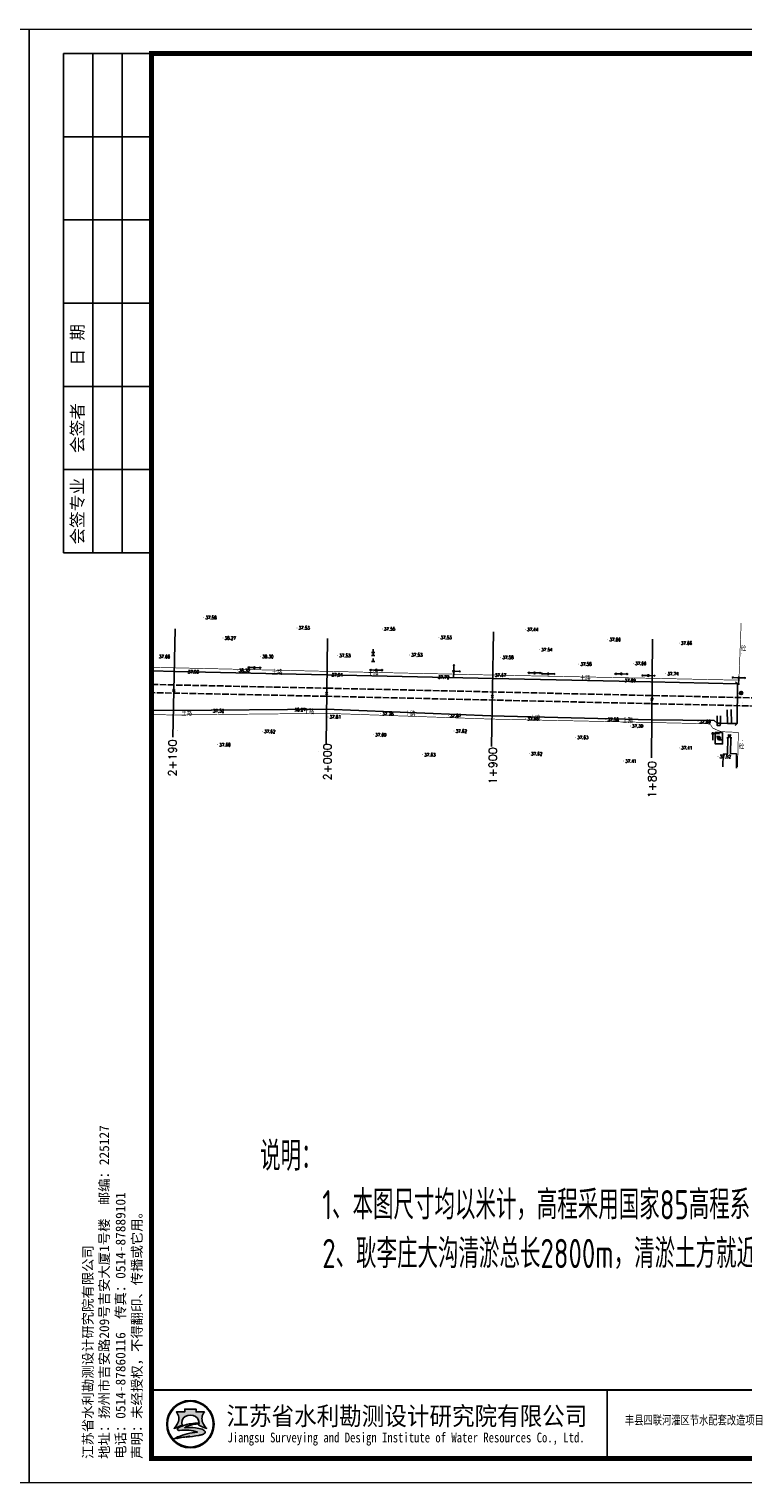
# Model space of a CAD drawing. Header units: millimetres. Extents: x -1851 to 142262423, y -629789 to 22327943.
# Tile 13 of 69: x 11682 to 12119, y 5410 to 6301. Entities that reach past the tile are written whole.
import ezdxf
from ezdxf.enums import TextEntityAlignment as Align

# ---------------------------------------------------------------- set-up
doc = ezdxf.new("R2010")
doc.units = ezdxf.units.MM
doc.linetypes.add('4332', pattern=[5, 4, -1])
doc.linetypes.add('X3', pattern=[5, 4, -1])
for name, color, linetype in [('DLDW', 7, 'Continuous'), ('DLSS', 7, 'Continuous'), ('DMTZ', 7, 'Continuous'), ('duanmianxian', 7, 'Continuous'), ('GCD', 7, 'Continuous'), ('GXYZ', 7, 'Continuous'), ('JMD', 7, 'Continuous'), ('KZD', 7, 'Continuous'), ('SXSS', 7, 'Continuous'), ('断面', 7, 'Continuous'), ('说明文字', 7, 'Continuous')]:
    doc.layers.add(name, color=color, linetype=linetype)
doc.styles.add('FSDB', font='tssdeng.shx', dxfattribs={"width": 0.7, "bigfont": 'hztxt.shx'})
doc.styles.add('HZ', font='rs.shx', dxfattribs={"bigfont": 'hztxt.shx'})
doc.styles.add('LYJFS', font='times.ttf', dxfattribs={"width": 0.7})
doc.styles.get("Standard").update_dxf_attribs({"font": 'txt', "bigfont": 'gbcbig.shx'})
doc.styles.add('仿宋', font='FangSong_GB2312.ttf')
doc.styles.add('宋体', font='txt', dxfattribs={"height": 3.5})
doc.linetypes.add('10411', pattern='A,2,[150,AAA.SHX,S=1,R=0,X=0,Y=1],2,[151,AAA.SHX,S=1,R=0,X=0,Y=3],1e-11', length=4.00000000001)

# ---------------------------------------------------------------- blocks, each defined once
blk = doc.blocks.new('tk')
h = blk.add_hatch(color=152)
h.dxf.hatch_style = 1
h.paths.add_polyline_path([(6876.364125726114, 854.2295714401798, 1), (6866.686434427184, 854.2295714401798, 1)])
h.paths.add_polyline_path([(6876.201261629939, 854.2295714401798, 1), (6866.84929852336, 854.2295714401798, 1)], flags=16)
h = blk.add_hatch(color=152)
h.dxf.hatch_style = 1
edge = h.paths.add_edge_path()
edge.add_arc((6873.407199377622, 851.8047045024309), 1.461698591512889, 43.31770961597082, 70.37003522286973)
edge.add_arc((6872.0275850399, 847.9366998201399), 5.568375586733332, 70.37003522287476, 84.52854590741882)
edge.add_arc((6871.440752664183, 841.8102204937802), 11.72289597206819, 84.5285459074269, 95.17746754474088)
edge.add_arc((6871.582339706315, 852.1014277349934), 1.831337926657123, 111.7965680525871, 130.9174013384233, ccw=False)
edge.add_arc((6873.47809212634, 847.3608850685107), 6.936886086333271, 98.84274785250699, 111.79656805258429, ccw=False)
edge.add_arc((6874.544451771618, 840.506451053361), 13.873772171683, 95.21036804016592, 98.84274785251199, ccw=False)
edge.add_ellipse((6871.525280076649, 854.5219636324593), major_axis=(-1.773815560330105, 0), ratio=0.8776980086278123, start_angle=172.6538623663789, end_angle=176.9129867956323)
edge.add_arc((6873.117644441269, 844.1909795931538), 10.24870363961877, 88.99992913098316, 98.52267106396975)
edge.add_arc((6872.724314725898, 846.8157053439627), 7.594670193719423, 98.5226710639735, 116.8491039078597)
edge.add_arc((6869.849912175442, 852.4939579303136), 1.230336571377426, 116.8491039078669, 139.2900683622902)
edge.add_arc((6869.065436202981, 853.1689503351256), 0.1954369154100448, 139.2900683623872, 263.050638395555)
edge.add_arc((6869.248585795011, 854.6715617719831), 1.70916902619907, 263.0506383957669, 272.136251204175)
edge.add_arc((6870.416233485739, 823.3689317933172), 29.61523112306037, 88.46268833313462, 92.13625120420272, ccw=False)
edge.add_arc((6871.07395213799, 847.876297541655), 5.099041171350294, 68.07113774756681, 88.46268833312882, ccw=False)
edge.add_arc((6875.183614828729, 831.3122526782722), 21.4080615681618, 95.91294384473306, 98.79521578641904)
edge.add_arc((6873.816328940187, 840.1492628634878), 12.46590188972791, 98.79521578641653, 117.8496747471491)
edge.add_arc((6932.315236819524, 613.7362839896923), 245.9934265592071, 104.7703900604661, 105.15790668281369, ccw=False)
edge.add_line((6869.600177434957, 851.6009245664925), (6868.796656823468, 851.2750728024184))
edge.add_arc((6890.157828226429, 754.105500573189), 99.48982566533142, 100.90627282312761, 102.39834375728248, ccw=False)
edge.add_line((6871.334059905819, 851.7983414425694), (6870.72346251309, 851.6097564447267))
edge.add_arc((6868.414090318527, 880.2016823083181), 28.68503833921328, 274.6177604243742, 279.6944367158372)
edge.add_arc((6872.474319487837, 856.4344682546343), 4.573507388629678, 279.694436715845, 287.6119267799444)
edge.add_arc((6873.358587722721, 853.648913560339), 1.650966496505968, 287.6119267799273, 311.5140981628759)
edge.add_arc((6874.270477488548, 852.6187205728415), 0.2751610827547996, 311.5140981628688, 403.3177096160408)
edge = h.paths.add_edge_path()
edge.add_arc((6875.946394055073, 855.3665725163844), 2.066422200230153, 138.9741968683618, 204.1180883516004, ccw=False)
edge.add_line((6874.387456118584, 856.7229696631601), (6872.690352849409, 856.7229696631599))
edge.add_line((6872.69035284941, 856.7229696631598), (6872.69035284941, 857.3096342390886))
edge.add_line((6872.69035284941, 857.3096342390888), (6870.360207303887, 857.3096342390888))
edge.add_line((6870.360207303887, 857.3096342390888), (6870.360207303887, 856.7229696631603))
edge.add_line((6870.360207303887, 856.7229696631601), (6868.663104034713, 856.7229696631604))
edge.add_arc((6867.104166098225, 855.3665725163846), 2.066422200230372, -24.118088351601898, 41.0258031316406, ccw=False)
edge.add_arc((6865.567634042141, 856.05447875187), 3.749914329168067, 314.34412131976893, 335.8819116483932, ccw=False)
edge.add_arc((6867.522236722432, 856.4070458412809), 3.106664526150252, 282.3877277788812, 290.1465811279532)
edge.add_arc((6864.457993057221, 864.7594382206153), 12.00340818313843, 290.1465811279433, 296.6495194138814)
edge.add_ellipse((6871.525280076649, 854.5219636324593), major_axis=(-1.773815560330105, 0), ratio=0.8776980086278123, start_angle=176.9129867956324, end_angle=378.37473811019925, ccw=False)
edge.add_ellipse((6871.525280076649, 854.5219636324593), major_axis=(-1.773815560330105, 0), ratio=0.8776980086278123, start_angle=172.653862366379, end_angle=176.9129867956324, ccw=False)
edge.add_ellipse((6871.525280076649, 854.5219636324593), major_axis=(-1.773815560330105, 0), ratio=0.8776980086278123, start_angle=161.6252618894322, end_angle=172.653862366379, ccw=False)
edge.add_arc((6878.592567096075, 864.759438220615), 12.00340818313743, 243.3504805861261, 249.853418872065)
edge.add_arc((6875.528323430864, 856.4070458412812), 3.106664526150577, 249.8534188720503, 257.61227222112)
edge.add_arc((6877.482926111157, 856.05447875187), 3.74991432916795, 204.1180883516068, 225.6558786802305, ccw=False)
at = {"lineweight": 0}
for p, q in [((6838.597780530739, 842.2295714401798), (6838.597780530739, 1139.229571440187)), ((6838.597780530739, 1139.229571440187), (7258.597780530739, 1139.229571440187)), ((7258.597780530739, 1139.229571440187), (7258.597780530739, 842.2295714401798)), ((7253.597780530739, 854.2295714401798), (7046.597780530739, 854.2295714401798)), ((7258.597780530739, 842.2295714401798), (6838.597780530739, 842.2295714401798))]:
    blk.add_line(p, q, dxfattribs=at)
for p, q in [((6863.597780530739, 1134.229571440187), (6845.597780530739, 1134.229571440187)), ((6845.597780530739, 1134.229571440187), (6845.597780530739, 1032.229571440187)), ((6851.597780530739, 1134.229571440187), (6851.597780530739, 1032.229571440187)), ((6857.597780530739, 1134.229571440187), (6857.597780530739, 1032.229571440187)), ((6863.597780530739, 1117.229571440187), (6845.597780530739, 1117.229571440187)), ((6863.597780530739, 1100.229571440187), (6845.597780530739, 1100.229571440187)), ((6863.597780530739, 1083.229571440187), (6845.597780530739, 1083.229571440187)), ((6863.597780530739, 1066.229571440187), (6845.597780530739, 1066.229571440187)), ((6863.597780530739, 1049.229571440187), (6845.597780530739, 1049.229571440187)), ((6863.597780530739, 1032.229571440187), (6845.597780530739, 1032.229571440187)), ((6956.597780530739, 861.2295714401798), (6956.597780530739, 847.2295714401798)), ((6991.597780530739, 861.2295714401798), (6991.597780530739, 847.2295714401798)), ((7046.597780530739, 861.2295714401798), (7046.597780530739, 847.2295714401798)), ((7072.597780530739, 861.2295714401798), (7072.597780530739, 847.2295714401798)), ((7091.597780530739, 861.2295714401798), (7091.597780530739, 847.2295714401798)), ((7110.597780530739, 861.2295714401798), (7110.597780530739, 847.2295714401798)), ((7129.597780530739, 861.2295714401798), (7129.597780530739, 847.2295714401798)), ((7148.597780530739, 861.2295714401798), (7148.597780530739, 847.2295714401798)), ((7167.597780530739, 861.2295714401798), (7167.597780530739, 847.2295714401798)), ((7186.597780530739, 861.2295714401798), (7186.597780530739, 847.2295714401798)), ((7204.597780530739, 861.2295714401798), (7204.597780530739, 847.2295714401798)), ((7221.597780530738, 854.2295714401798), (7221.597780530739, 847.2295714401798))]:
    blk.add_line(p, q)
at = {"lineweight": 0, "const_width": 1}
blk.add_lwpolyline([(6863.597780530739, 1134.229571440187), (7253.597780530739, 1134.229571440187), (7253.597780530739, 847.2295714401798), (6863.597780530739, 847.2295714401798)], close=True, dxfattribs=at)
at = {"lineweight": 0, "const_width": 0.4}
blk.add_lwpolyline([(7253.597780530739, 861.2295714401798), (6863.597780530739, 861.2295714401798)], dxfattribs=at)
at = {"color": 152}
for points in [[(6869.8419023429, 854.0311891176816, -0.02838203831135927), (6868.592243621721, 853.4904639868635, -0.03386732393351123), (6868.188697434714, 853.3727099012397, 0.09425397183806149), (6868.990200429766, 854.5221939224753, 0.2921547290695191), (6868.663104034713, 856.7229696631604), (6870.360207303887, 856.7229696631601), (6870.360207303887, 857.3096342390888), (6872.69035284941, 857.3096342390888), (6872.69035284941, 856.7229696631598), (6874.387456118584, 856.7229696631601, 0.29215472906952), (6874.06035972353, 854.5221939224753, 0.09425397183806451), (6874.861862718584, 853.3727099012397, -0.03386732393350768), (6874.458316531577, 853.4904639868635, -0.02838203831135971), (6873.208657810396, 854.0311891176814)], [(6873.296521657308, 854.4381220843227, 0.04157472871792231), (6871.598778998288, 854.3265098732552, 0.08013502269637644), (6869.294240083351, 853.5916630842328, 0.09823132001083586), (6868.917290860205, 853.2964201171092, 0.599439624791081), (6869.041789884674, 852.9749492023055, 0.03966424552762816), (6869.312296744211, 852.9635806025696, -0.01603031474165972), (6871.210748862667, 852.9735033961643, -0.08921046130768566), (6872.978215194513, 852.6064141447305, 0.01257694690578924), (6871.910251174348, 852.4685801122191, 0.08333285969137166), (6867.992840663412, 851.171317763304, -0.001690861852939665), (6869.600177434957, 851.6009245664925), (6868.796656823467, 851.275072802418, -0.006510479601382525), (6871.334059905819, 851.7983414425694), (6870.72346251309, 851.6097564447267, 0.02215480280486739), (6873.244469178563, 851.9262713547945, 0.03456031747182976), (6873.858117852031, 852.0753316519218, 0.1046726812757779), (6874.452855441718, 852.4126819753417, 0.4234638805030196), (6874.470673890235, 852.8074929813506, 0.1185893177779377), (6873.898248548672, 853.1814519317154, 0.06185687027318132), (6872.558528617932, 853.479704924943, 0.04649815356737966), (6870.382867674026, 853.4852866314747, -0.08362449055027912), (6870.902341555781, 853.8018397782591, -0.05658197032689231), (6872.411732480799, 854.2153190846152, -0.01585057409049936), (6873.284535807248, 854.3228965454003)]]:
    blk.add_lwpolyline(points, format="xyb", dxfattribs=at)
for radius in [4.838845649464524, 4.675981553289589]:
    blk.add_circle((6871.525280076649, 854.2295714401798), radius, dxfattribs=at)
blk.add_arc((6873.478092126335, 847.3608850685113), 6.936886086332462, 98.84274785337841, 111.7965680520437, dxfattribs=at)
for start_param, end_param in [(2.820892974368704, 6.603884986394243), (3.013378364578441, 3.087714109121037)]:
    blk.add_ellipse((6871.525280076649, 854.5219636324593), major_axis=(-1.773815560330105, 0), ratio=0.8776980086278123, start_param=start_param, end_param=end_param, dxfattribs=at)
at = {"style": '宋体'}
for s, height, width, p in [('江苏省水利勘测设计研究院有限公司', 3.75, 0.9, (6915.725099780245, 855.9804173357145)), ('丰县四联河灌区节水配套改造项目', 1.8, 0.75, (6974.43168055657, 855.1042281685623)), ('Jiangsu Surveying and Design Institute of Water Resources Co., Ltd.', 2, 0.8, (6915.552971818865, 851.2429752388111))]:
    blk.add_text(s, height=height, dxfattribs=dict(at, width=width)).set_placement(p, align=Align.MIDDLE)
at = {"style": 'LYJFS'}
for s, p in [('（阶段）', (7055.431710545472, 857.7295714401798)), ('（专业）', (7055.431710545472, 850.7295714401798))]:
    blk.add_text(s, height=2.5, dxfattribs=at).set_placement(p, align=Align.MIDDLE_CENTER)
at = {"style": '仿宋'}
blk.add_text('2018.01', height=2.5, dxfattribs=at).set_placement((7195.597780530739, 850.7295714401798), align=Align.MIDDLE)
at = {"rotation": 90}
for s, insert, char_height, attachment_point, style in [('日 期', (6848.597780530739, 1074.729571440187), 2.5, 5, '宋体'), ('会签者', (6848.597780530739, 1057.729571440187), 2.5, 5, '宋体'), ('会签专业', (6848.597780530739, 1040.729571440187), 2.5, 5, '宋体'), ('江苏省水利勘测设计研究院有限公司\\P地址：扬州市吉安路209号吉安大厦1号楼  邮编：225127\\P电话：0514-87860116  传真：0514-87889101\\P声明：未经授权，不得翻印、传播或它用。', (6861.892912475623, 847.1478961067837), 2, 7, '仿宋')]:
    blk.add_mtext(s, dxfattribs=dict(at, insert=insert, char_height=char_height, attachment_point=attachment_point, style=style))
at = {"char_height": 2.5, "attachment_point": 5, "style": '宋体'}
for s, insert in [('设计', (7065.999934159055, 857.7295714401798)), ('批 准', (7082.097780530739, 857.7295714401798)), ('核 定', (7101.035280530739, 857.701793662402)), ('审 查', (7120.028336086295, 857.702857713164)), ('校 核', (7139.063058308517, 857.7728530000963)), ('设 计', (7158.070002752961, 857.8229020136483)), ('制 图', (7177.014447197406, 857.7074956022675)), ('日 期', (7195.597780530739, 857.7295714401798)), ('甲级设计证书编号A132012666', (7229.097780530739, 857.7295714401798)), ('部分', (7065.999934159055, 850.7295714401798)), ('图 号', (7213.097780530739, 850.7295714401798))]:
    blk.add_mtext(s, dxfattribs=dict(at, insert=insert))
blk = doc.blocks.new('gc104')
for p, q in [((0, 1), (-1.6, 1)), ((0, -1), (1.6, -1))]:
    blk.add_line(p, q)
blk.add_circle((0, 0), 1)
blk.add_point((0, 0))
blk = doc.blocks.new('gc191')
at = {"linetype": 'Continuous'}
for p, q in [((-1.5, 0), (-0.6490518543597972, 0)), ((-1, 1.612384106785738), (-0.1305377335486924, 1.61238410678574)), ((-0.6490518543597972, 0), (-0.004721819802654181, 2.003624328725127)), ((-0.004721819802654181, 2.003624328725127), (0.6642955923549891, 0)), ((0.1259147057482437, 1.612384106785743), (1, 1.612384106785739)), ((0.6642955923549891, 0), (1.51429056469, 0))]:
    blk.add_line(p, q, dxfattribs=at)
blk = doc.blocks.new('gc170')
at = {"color": 8, "linetype": 'Continuous'}
blk.add_circle((0, 0), 0.5, dxfattribs=at)
blk = doc.blocks.new('gc013c')
at = {"color": 8, "linetype": 'Continuous'}
blk.add_line((0.5, 0), (4, 0), dxfattribs=at)
at = {"color": 8, "linetype": 'Continuous', "const_width": 0.15, "flags": 128}
blk.add_lwpolyline([(3.775, 0, 1), (3.925, 0, 1)], format="xyb", close=True, dxfattribs=at)
blk = doc.blocks.new('gc013b')
at = {"color": 8, "linetype": 'Continuous'}
blk.add_line((0.5, 0), (4, 0), dxfattribs=at)
at = {"color": 8, "linetype": 'Continuous', "flags": 128}
blk.add_lwpolyline([(3.387748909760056, 0.35355), (4, 0), (3.387748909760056, -0.35355)], dxfattribs=at)
blk = doc.blocks.new('gc013a')
at = {"linetype": 'Continuous'}
blk.add_line((0.5, 0), (4, 0), dxfattribs=at)
at = {"linetype": 'Continuous', "flags": 128}
for points in [[(2.771799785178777, 0.35355), (3.384166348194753, 0), (2.771799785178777, -0.35355)], [(3.387748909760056, 0.35355), (4, 0), (3.387748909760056, -0.35355)]]:
    blk.add_lwpolyline(points, dxfattribs=at)
blk = doc.blocks.new('GC200')
at = {"color": 8, "const_width": 0.2}
blk.add_lwpolyline([(-0.1, 0, 1), (0.1, 0, 1)], format="xyb", close=True, dxfattribs=at)
blk = doc.blocks.new('gc111')
at = {"color": 8}
for p, q in [((-1, 0), (1, 0)), ((0, 0), (0, 2))]:
    blk.add_line(p, q, dxfattribs=at)
blk = doc.blocks.new('gc257')
at = {"linetype": 'Continuous'}
h = blk.add_hatch(color=256, dxfattribs=at)
edge = h.paths.add_edge_path()
edge.add_arc((0, 0), 0.15, 0, 360)
for radius in [1, 0.15]:
    blk.add_circle((0, 0), radius)
blk.add_point((0, 0))
blk = doc.blocks.new('新块1')
at = {"color": 8, "flags": 128}
for points in [[(-0.7405916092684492, 0.7040458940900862), (0.708580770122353, -0.6736146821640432)], [(-0.6736146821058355, -0.708580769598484), (0.7040458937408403, 0.7405916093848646)]]:
    blk.add_lwpolyline(points, dxfattribs=at)

msp = doc.modelspace()

# ---------------------------------------------------------------- linework, layer by layer
at = {"layer": 'DLSS', "color": 7, "linetype": 'X3', "const_width": 0.4, "flags": 128}
for points in [[(12118.06254978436, 5937.357876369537), (12116.68498511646, 5902.083634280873)], [(12116.69476555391, 5902.334074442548), (12062.22598511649, 5903.5026342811), (11965.88898511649, 5905.469634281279), (11863.80098511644, 5907.749634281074), (11771.13598511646, 5909.899634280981), (11756.94438585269, 5910.224517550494)], [(12116.35198511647, 5870.301634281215), (12106.09057647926, 5870.769645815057), (12104.0810907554, 5871.390452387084), (12100.65392214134, 5873.021640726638), (12099.36051442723, 5874.930657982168), (12098.53850906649, 5875.42355458), (12097.403166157, 5875.638512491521), (12063.30898511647, 5876.383634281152), (11964.79298511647, 5878.490634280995), (11863.96198511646, 5882.016634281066), (11770.38098511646, 5880.999634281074), (11756.94438585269, 5881.26701610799)], [(12116.35198511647, 5870.301634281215), (12115.87051510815, 5849.029739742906)]]:
    msp.add_lwpolyline(points, dxfattribs=at)
at = {"layer": 'DLSS', "color": 7, "linetype": 'Continuous', "flags": 128}
for points in [[(12114.66973522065, 5901.299017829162), (12115.78998511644, 5900.156634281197)], [(12115.78998511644, 5900.156634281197), (12115.55098511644, 5875.724634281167)], [(12115.55098511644, 5875.724634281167), (12114.40860156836, 5874.604384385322)]]:
    msp.add_lwpolyline(points, dxfattribs=at)
at = {"layer": 'DMTZ', "color": 7, "linetype": '10411', "flags": 128}
for points in [[(12115.78998511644, 5900.156634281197), (12062.46598511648, 5901.300634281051), (11966.12898511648, 5903.26763428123), (11864.04098511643, 5905.547634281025), (11771.37598511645, 5907.697634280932), (11756.94438585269, 5908.028011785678)], [(11756.94438585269, 5883.924449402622), (11769.90098511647, 5883.711634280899), (11863.72398511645, 5884.654634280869), (11964.76698511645, 5880.411634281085), (12063.24798511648, 5878.004634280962), (12101.44498691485, 5877.672503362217), (12103.38191479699, 5875.992228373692)], [(12105.34491479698, 5875.91822837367), (12109.71198511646, 5875.833634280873), (12112.13798511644, 5875.837634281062), (12115.55098511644, 5875.724634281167)], [(12109.67698511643, 5857.215634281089), (12106.97998511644, 5856.978634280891), (12106.91198511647, 5849.291634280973)], [(12115.13457092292, 5848.472142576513), (12115.18198511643, 5857.226634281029), (12111.58998511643, 5857.297634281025)]]:
    msp.add_lwpolyline(points, dxfattribs=at)
at = {"layer": 'duanmianxian', "color": 7, "flags": 128}
for points in [[(11771.39413820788, 5933.701453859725), (11770.00375677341, 5867.487149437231)], [(11863.84951658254, 5863.14011147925), (11864.63433119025, 5927.778641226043)], [(11966.46131929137, 5931.923772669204), (11965.10114495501, 5861.779003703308)], [(12063.19104530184, 5854.754607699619), (12063.79308922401, 5927.393097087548)]]:
    msp.add_lwpolyline(points, dxfattribs=at)
at = {"layer": 'JMD', "color": 7, "linetype": 'Continuous', "flags": 128}
msp.add_lwpolyline([(12106.70998511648, 5870.31663428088), (12106.69198511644, 5863.238634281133), (12102.16683127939, 5863.250142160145), (12102.18483127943, 5870.328142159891)], close=True, dxfattribs=at)
at = {"layer": 'SXSS', "color": 7, "linetype": 'Continuous', "flags": 128}
for points in [[(12109.71198511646, 5875.833634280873), (12109.54350042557, 5884.254200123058)], [(12112.13798511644, 5875.837634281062), (12111.96950042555, 5884.258200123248)], [(12103.38191479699, 5875.992228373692), (12103.38119529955, 5880.519618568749)], [(12105.34491479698, 5875.91822837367), (12105.34419529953, 5880.445618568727)], [(12106.97998511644, 5856.978634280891), (12109.67698511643, 5857.215634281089), (12109.90401809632, 5866.997989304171)], [(12115.18198511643, 5857.226634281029), (12111.58998511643, 5857.297634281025), (12111.76747512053, 5866.997989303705)]]:
    msp.add_lwpolyline(points, dxfattribs=at)
msp.add_lwpolyline([(12105.29098511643, 5874.487634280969), (12103.32798511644, 5874.561634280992), (12103.38191479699, 5875.992228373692), (12105.34491479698, 5875.91822837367)], close=True, dxfattribs=at)
at = {"layer": '断面', "linetype": '4332'}
for points in [[(11756.94438585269, 5899.683218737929), (11864.23554951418, 5897.434373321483), (12467.38434381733, 5883.756339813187), (12926.94438585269, 5875.054965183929)], [(12926.94438585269, 5870.054965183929), (12467.38434381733, 5878.756339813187), (11864.23554951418, 5892.434373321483), (11756.94438585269, 5894.683218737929)]]:
    msp.add_lwpolyline(points, dxfattribs=at)

# ---------------------------------------------------------------- block references
at = {"color": 7}
for p in [(11770.59957452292, 5895.861850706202), (11864.22664100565, 5894.200654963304), (11965.69492193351, 5892.400335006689), (12063.48868035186, 5890.665210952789)]:
    msp.add_blockref('新块1', p, dxfattribs=at)
at = {"layer": 'DLDW', "color": 7}
for name, p in [('gc111', (11892.64866623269, 5919.375602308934)), ('gc111', (11892.64866623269, 5917.513687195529)), ('gc111', (11892.73529548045, 5913.703301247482)), ('gc104', (12104.502349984, 5866.757262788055))]:
    msp.add_blockref(name, p, dxfattribs=at)
at = {"layer": 'GCD', "color": 7}
for p in [(11788.94324878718, 5940.682937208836, 37.5835), (11845.9988163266, 5934.347566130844, 37.5315), (11800.69503043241, 5928.135621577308, 38.2685), (11898.25142662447, 5933.693200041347, 37.5545), (11932.91885141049, 5928.428774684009, 37.5335), (11985.9395375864, 5933.409113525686, 37.4375), (12036.40190206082, 5927.21880790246, 37.6555), (12080.14470615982, 5925.037265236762, 37.6555), (11823.73234076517, 5916.773369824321, 38.2965), (11870.95879935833, 5917.417097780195, 37.5315), (11915.03846432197, 5917.795476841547, 37.5345), (11970.84287377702, 5916.302995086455, 37.5815), (11994.59363390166, 5921.015083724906, 37.5445), (12118.18405026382, 5918.888907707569, 38.3595), (11778.16756357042, 5907.463673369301, 37.9275), (11809.38444058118, 5908.309646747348, 38.3225), (12018.62524935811, 5912.195224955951, 37.5815), (12052.10772949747, 5912.542535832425, 37.6555), (11866.24716148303, 5905.553403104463, 37.9095), (11931.42739372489, 5904.19172203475, 37.7155), (11966.2802161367, 5905.400359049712, 37.6675), (12045.64860864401, 5902.129616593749, 37.6875), (12071.88375213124, 5906.254069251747, 37.7395), (11793.57598231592, 5883.521708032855, 37.5245), (11843.46256577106, 5884.256343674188, 36.2675), (11897.26125984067, 5881.732688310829, 37.7795), (11938.72025211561, 5880.594649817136, 37.8725), (12118.88894748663, 5888.372092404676, 38.2965), (11772.74606246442, 5871.665266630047, 37.6195), (11865.00345241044, 5879.805856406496, 37.8145), (11986.12327987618, 5878.68353333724, 37.6815), (12035.20674950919, 5878.153802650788, 37.5805), (12050.19581648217, 5874.247673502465, 37.3915), (12091.61287357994, 5876.898502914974, 37.5985), (11797.45333087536, 5862.744829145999, 37.6015), (11824.87535023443, 5870.88553980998, 37.6235), (11892.9295215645, 5868.836248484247, 37.6925), (11942.22708131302, 5871.153669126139, 37.6175), (12016.63967389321, 5867.267607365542, 37.6295), (12118.7231380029, 5865.265099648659, 38.2785), (11859.19515447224, 5858.822501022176, 37.6235), (11922.9995266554, 5856.62246251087, 37.6295), (11988.37177786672, 5857.211065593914, 37.6175), (12080.31575754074, 5860.855593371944, 37.4115), (12103.91146786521, 5855.495908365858, 37.5195), (12046.06878808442, 5852.762391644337, 37.4115)]:
    msp.add_blockref('GC200', p, dxfattribs=at)
at = {"layer": 'GXYZ', "color": 7}
for name, p, rotation in [('gc013a', (11819.96498511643, 5910.00663428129), 179.0432560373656), ('gc013a', (11819.96498511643, 5910.00663428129), 358.8842089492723), ('gc013a', (11894.56698511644, 5908.553634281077), 178.8842089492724), ('gc013a', (11894.56698511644, 5908.553634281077), 358.9507808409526), ('gc013b', (11942.00098511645, 5907.807634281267), 87.74926068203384), ('gc013b', (11942.00098511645, 5907.807634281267), 358.808894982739), ('gc013b', (11942.00098511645, 5907.807634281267), 268.1900462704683), ('gc013a', (11991.53998511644, 5906.777634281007), 178.9507808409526), ('gc013a', (11991.53998511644, 5906.777634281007), 359.3438383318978), ('gc013b', (11999.87198511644, 5906.187634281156), 178.3965210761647), ('gc013b', (11999.87198511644, 5906.187634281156), 359.0364774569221), ('gc013a', (12044.62798511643, 5906.169634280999), 179.3438383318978), ('gc013a', (12044.62798511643, 5906.169634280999), 359.1052210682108), ('gc013b', (12061.23398511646, 5905.155634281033), 179.0364774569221), ('gc013b', (12061.23398511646, 5905.155634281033), 358.5692471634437), ('gc013b', (12116.64598511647, 5903.771634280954), 177.412370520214), ('gc013b', (12116.64598511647, 5903.771634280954), 268.3433725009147), ('gc013b', (12116.64598511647, 5903.771634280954), 358.6660033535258), ('gc013c', (12100.71198511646, 5869.626634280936), 269.610326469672), ('gc013c', (12100.71198511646, 5869.626634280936), 358.2864129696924)]:
    msp.add_blockref(name, p, dxfattribs=dict(at, rotation=rotation))
for p in [(11819.96498511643, 5910.00663428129), (11894.56698511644, 5908.553634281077), (11942.00098511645, 5907.807634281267), (11991.53998511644, 5906.777634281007), (11999.87198511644, 5906.187634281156), (12044.62798511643, 5906.169634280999), (12061.23398511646, 5905.155634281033), (12116.64598511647, 5903.771634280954), (12100.71198511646, 5869.626634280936)]:
    msp.add_blockref('gc170', p, dxfattribs=at)
at = {"layer": 'KZD', "color": 7}
msp.add_blockref('gc257', (12118.06198511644, 5894.454634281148), dxfattribs=at)
at = {"layer": 'SXSS', "color": 7}
msp.add_blockref('gc191', (12110.84970762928, 5866.997989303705), dxfattribs=at)
at = {"layer": '断面', "xscale": 3, "yscale": 3, "zscale": 3}
for p in [(-10093.84895573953, 2883.671328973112), (-8833.848955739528, 2883.671328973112)]:
    msp.add_blockref('tk', p, dxfattribs=at)

# ---------------------------------------------------------------- texts
at = {"layer": 'DLSS', "color": 7, "linetype": 'X3', "style": 'HZ', "width": 0.8}
for s, p in [('砼', (12119.58180576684, 5922.062006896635)), ('土路', (11833.85118203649, 5907.434225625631)), ('土路', (11892.75037697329, 5906.476594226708)), ('土路', (12022.63663648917, 5903.587594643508)), ('土路', (11778.49326260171, 5882.428056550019)), ('土路', (11853.35811480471, 5883.323311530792)), ('土路', (11915.31679370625, 5881.889676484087)), ('土路', (11991.83692175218, 5879.328153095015)), ('土路', (12048.54759119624, 5877.770148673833)), ('砼', (12118.34561436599, 5861.974982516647))]:
    msp.add_text(s, height=3, dxfattribs=at).set_placement(p, align=Align.MIDDLE)
at = {"layer": 'duanmianxian', "color": 7, "char_height": 5, "width": 14.74627290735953, "attachment_point": 1, "rotation": 90}
for s, insert in [('2+190', (11767.30452333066, 5843.313305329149)), ('2+000', (11862.16025537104, 5840.916789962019)), ('1+900', (11963.47367266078, 5838.491831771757)), ('1+800', (12061.03832879, 5830.016629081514))]:
    msp.add_mtext(s, dxfattribs=dict(at, insert=insert))
at = {"layer": 'GCD', "color": 7, "style": 'HZ', "width": 0.8}
for s, p in [('37.58', (11789.94324878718, 5940.682937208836, 37.5835)), ('37.53', (11846.9988163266, 5934.347566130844, 37.5315)), ('37.55', (11899.25142662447, 5933.693200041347, 37.5545)), ('37.44', (11986.9395375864, 5933.409113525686, 37.4375)), ('38.27', (11801.69503043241, 5928.135621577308, 38.2685)), ('37.53', (11933.91885141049, 5928.428774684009, 37.5335)), ('37.66', (12037.40190206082, 5927.21880790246, 37.6555)), ('37.66', (12081.14470615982, 5925.037265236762, 37.6555)), ('37.66', (11761.46678043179, 5916.776512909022, 37.6645)), ('38.30', (11824.73234076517, 5916.773369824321, 38.2965)), ('37.53', (11871.95879935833, 5917.417097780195, 37.5315)), ('37.53', (11916.03846432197, 5917.795476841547, 37.5345)), ('37.58', (11971.84287377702, 5916.302995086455, 37.5815)), ('37.54', (11995.59363390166, 5921.015083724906, 37.5445)), ('37.93', (11779.16756357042, 5907.463673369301, 37.9275)), ('38.32', (11810.38444058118, 5908.309646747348, 38.3225)), ('37.58', (12019.62524935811, 5912.195224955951, 37.5815)), ('37.66', (12053.10772949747, 5912.542535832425, 37.6555)), ('37.91', (11867.24716148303, 5905.553403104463, 37.9095)), ('37.72', (11932.42739372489, 5904.19172203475, 37.7155)), ('37.67', (11967.2802161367, 5905.400359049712, 37.6675)), ('37.69', (12046.64860864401, 5902.129616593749, 37.6875)), ('37.74', (12072.88375213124, 5906.254069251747, 37.7395)), ('37.52', (11794.57598231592, 5883.521708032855, 37.5245)), ('36.27', (11844.46256577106, 5884.256343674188, 36.2675)), ('37.81', (11866.00345241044, 5879.805856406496, 37.8145)), ('37.78', (11898.26125984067, 5881.732688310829, 37.7795)), ('37.87', (11939.72025211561, 5880.594649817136, 37.8725)), ('37.62', (11825.87535023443, 5870.88553980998, 37.6235)), ('37.62', (11943.22708131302, 5871.153669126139, 37.6175)), ('37.68', (11987.12327987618, 5878.68353333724, 37.6815)), ('37.58', (12036.20674950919, 5878.153802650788, 37.5805)), ('37.39', (12051.19581648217, 5874.247673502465, 37.3915)), ('37.60', (12092.61287357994, 5876.898502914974, 37.5985)), ('37.60', (11798.45333087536, 5862.744829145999, 37.6015)), ('37.69', (11893.9295215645, 5868.836248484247, 37.6925)), ('37.63', (12017.63967389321, 5867.267607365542, 37.6295)), ('37.63', (11923.9995266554, 5856.62246251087, 37.6295)), ('37.62', (11989.37177786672, 5857.211065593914, 37.6175)), ('37.41', (12081.31575754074, 5860.855593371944, 37.4115)), ('37.52', (12104.91146786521, 5855.495908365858, 37.5195)), ('37.41', (12047.06878808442, 5852.762391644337, 37.4115))]:
    msp.add_text(s, height=2, dxfattribs=at).set_placement(p, align=Align.MIDDLE_LEFT)
at = {"layer": '说明文字', "insert": (11823.42909716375, 5619.666969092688), "char_height": 17.92, "width": 551.6019768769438, "attachment_point": 1, "style": 'FSDB'}
msp.add_mtext('说明：\\P     1、本图尺寸均以米计，高程采用国家85高程系； \\P     2、耿李庄大沟清淤总长2800m，清淤土方就近堆放。河口整形，现状河口适当垫滩处理。', dxfattribs=at)

doc.saveas('drawing.dxf')
